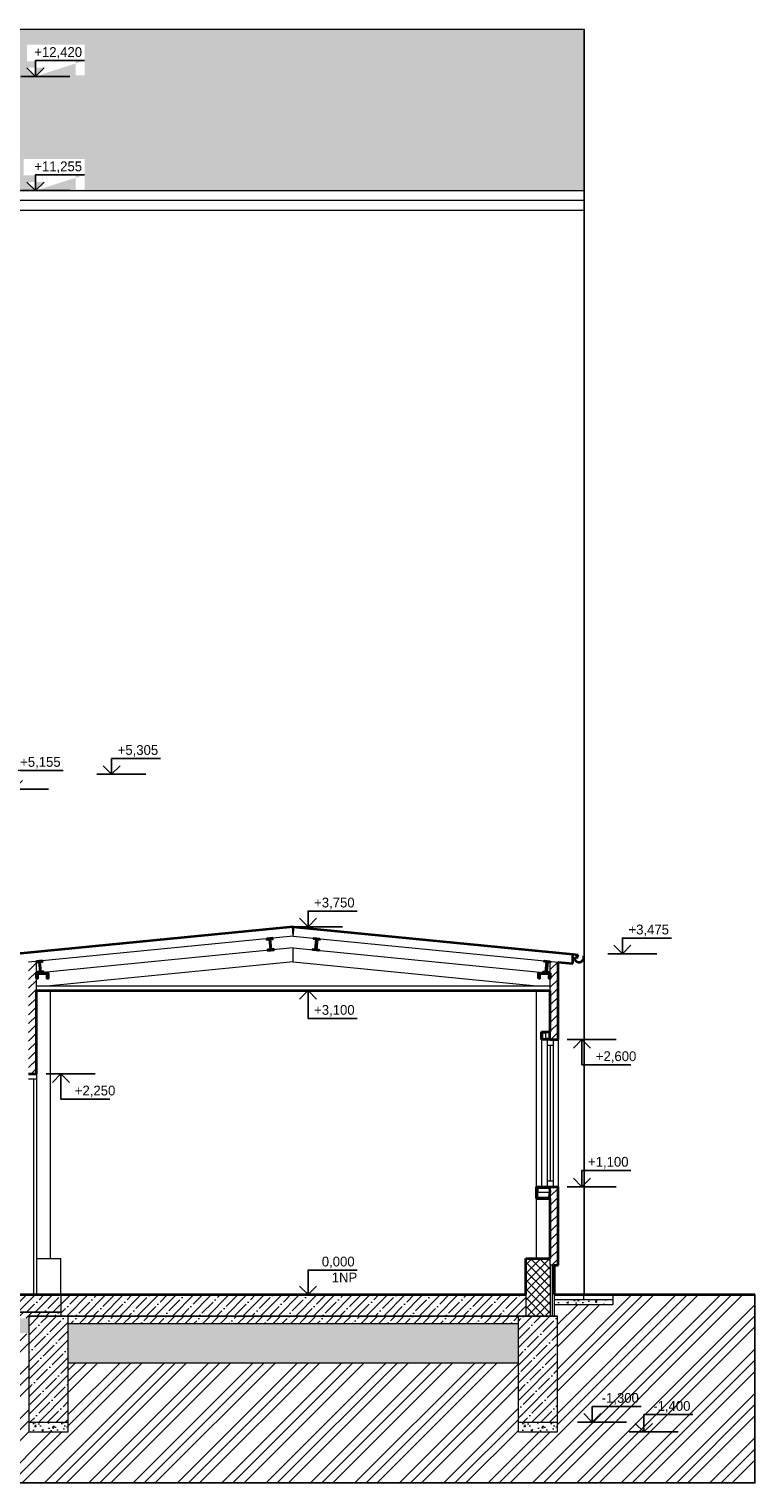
# Model space of a CAD drawing. Header units: millimetres. Extents: x -22988 to 405099, y -30982 to 417446.
# Tile 3 of 18: x 804 to 8207, y -1919 to 12902. Entities that reach past the tile are written whole.
import ezdxf
from ezdxf.enums import TextEntityAlignment as Align

# ---------------------------------------------------------------- set-up
doc = ezdxf.new("R2010")
doc.units = ezdxf.units.MM
doc.header["$LTSCALE"] = 12
doc.linetypes.add('Vrchní', pattern=[3.96875, 2.38125, -1.5875])
doc.layers.add('netisk', color=30, linetype='Continuous', plot=False)
for name, color, linetype, lineweight in [('NS_tlusta', 10, 'Continuous', 15), ('NS_velmi_tlusta', 10, 'Continuous', 35), ('srafy', 6, 'Continuous', 9), ('tenka', 6, 'Continuous', 9), ('tlusta', 7, 'Continuous', 15), ('velmi_tlusta', 4, 'Continuous', 35)]:
    doc.layers.add(name, color=color, linetype=linetype, lineweight=lineweight)
doc.layers.add('vyskove koty', color=6, linetype='Continuous')
doc.styles.add('laplan N', font='txt')
doc.linetypes.add('IZOLACE', pattern='A,0.00254,-2.54,[134,ltypeshp.shx,S=2.54,R=0,X=-2.54,Y=0],-5.08,[134,ltypeshp.shx,S=2.54,R=180,X=2.54,Y=0],-2.54', length=10.16254)

# ---------------------------------------------------------------- blocks, each defined once
blk = doc.blocks.new('*U24')
at = {"layer": 'vyskove koty', "linetype": 'ByBlock', "lineweight": -2}
blk.add_line((-3, 0), (7, 0), dxfattribs=at)
for points in [[(0, 0), (0, 5), (0, 5), (10, 5)], [(-1.75, 1.75), (0, 0), (1.75, 1.75)]]:
    blk.add_lwpolyline(points, dxfattribs=at)
at = {"layer": 'vyskove koty', "linetype": 'ByBlock', "lineweight": -2, "style": 'laplan N'}
for tag, p in [('VYSKA', (9.5, 7.75)), ('POPIS', (9.5, 4.5))]:
    blk.add_attdef(tag, text='', height=2, dxfattribs=at).set_placement(p, align=Align.TOP_RIGHT)
blk = doc.blocks.new('*U25')
at = {"layer": 'vyskove koty', "linetype": 'ByBlock', "lineweight": -2}
blk.add_line((-3, 0), (7, 0), dxfattribs=at)
for points in [[(0, 0), (0, 3.56), (0, 3.56), (10, 3.56)], [(-1.75, 1.75), (0, 0), (1.75, 1.75)]]:
    blk.add_lwpolyline(points, dxfattribs=at)
at = {"layer": 'vyskove koty', "linetype": 'ByBlock', "lineweight": -2, "style": 'laplan N'}
for tag, p in [('VYSKA', (9.5, 6.31)), ('POPIS', (9.5, 3.06))]:
    blk.add_attdef(tag, text='', height=2, dxfattribs=at).set_placement(p, align=Align.TOP_RIGHT)
blk = doc.blocks.new('*U26')
at = {"layer": 'vyskove koty', "linetype": 'ByBlock', "lineweight": -2}
blk.add_line((-3, 0), (7, 0), dxfattribs=at)
for points in [[(-1.75, -1.75), (0, 0), (1.75, -1.75)], [(0, 0), (0, -5.69), (0, -5.69), (10, -5.69)]]:
    blk.add_lwpolyline(points, dxfattribs=at)
at = {"layer": 'vyskove koty', "linetype": 'ByBlock', "lineweight": -2, "style": 'laplan N'}
for tag, p in [('VYSKA', (9.5, -2.94)), ('POPIS', (9.5, -6.19))]:
    blk.add_attdef(tag, text='', height=2, dxfattribs=at).set_placement(p, align=Align.TOP_RIGHT)
blk = doc.blocks.new('*U29')
at = {"layer": 'vyskove koty', "linetype": 'ByBlock', "lineweight": -2}
blk.add_line((-3, 0), (7, 0), dxfattribs=at)
for points in [[(0, 0), (0, 3.2), (0, 3.2), (10, 3.2)], [(-1.75, 1.75), (0, 0), (1.75, 1.75)]]:
    blk.add_lwpolyline(points, dxfattribs=at)
at = {"layer": 'vyskove koty', "linetype": 'ByBlock', "lineweight": -2, "style": 'laplan N'}
for tag, p in [('VYSKA', (9.5, 5.95)), ('POPIS', (9.5, 2.7))]:
    blk.add_attdef(tag, text='', height=2, dxfattribs=at).set_placement(p, align=Align.TOP_RIGHT)
blk = doc.blocks.new('*U28')
at = {"layer": 'vyskove koty', "linetype": 'ByBlock', "lineweight": -2}
blk.add_line((-3, 0), (7, 0), dxfattribs=at)
for points in [[(0, 0), (0, 3.34), (0, 3.34), (10, 3.34)], [(-1.75, 1.75), (0, 0), (1.75, 1.75)]]:
    blk.add_lwpolyline(points, dxfattribs=at)
at = {"layer": 'vyskove koty', "linetype": 'ByBlock', "lineweight": -2, "style": 'laplan N'}
for tag, p in [('VYSKA', (9.5, 6.09)), ('POPIS', (9.5, 2.84))]:
    blk.add_attdef(tag, text='', height=2, dxfattribs=at).set_placement(p, align=Align.TOP_RIGHT)
blk = doc.blocks.new('*U27')
at = {"layer": 'vyskove koty', "linetype": 'ByBlock', "lineweight": -2}
blk.add_line((-3, 0), (7, 0), dxfattribs=at)
for points in [[(0, 0), (0, 3.2), (0, 3.2), (10, 3.2)], [(-1.75, 1.75), (0, 0), (1.75, 1.75)]]:
    blk.add_lwpolyline(points, dxfattribs=at)
at = {"layer": 'vyskove koty', "linetype": 'ByBlock', "lineweight": -2, "style": 'laplan N'}
for tag, p in [('VYSKA', (9.5, 5.95)), ('POPIS', (9.5, 2.7))]:
    blk.add_attdef(tag, text='', height=2, dxfattribs=at).set_placement(p, align=Align.TOP_RIGHT)
blk = doc.blocks.new('*U329')
at = {"layer": 'vyskove koty', "linetype": 'ByBlock', "lineweight": -2}
blk.add_line((-3, 0), (7, 0), dxfattribs=at)
for points in [[(-1.75, -1.75), (0, 0), (1.75, -1.75)], [(0, 0), (0, -5.13), (0, -5.13), (10, -5.13)]]:
    blk.add_lwpolyline(points, dxfattribs=at)
at = {"layer": 'vyskove koty', "linetype": 'ByBlock', "lineweight": -2, "style": 'laplan N'}
for tag, p in [('VYSKA', (11.09, -2.38)), ('POPIS', (9.5, -5.63))]:
    blk.add_attdef(tag, text='', height=2, dxfattribs=at).set_placement(p, align=Align.TOP_RIGHT)
blk = doc.blocks.new('*U346')
at = {"layer": 'vyskove koty', "linetype": 'ByBlock', "lineweight": -2}
blk.add_line((-3, 0), (7, 0), dxfattribs=at)
for points in [[(0, 0), (0, 3.78), (0, 3.78), (10, 3.78)], [(-1.75, 1.75), (0, 0), (1.75, 1.75)]]:
    blk.add_lwpolyline(points, dxfattribs=at)
at = {"layer": 'vyskove koty', "linetype": 'ByBlock', "lineweight": -2, "style": 'laplan N'}
for tag, p in [('VYSKA', (9.5, 6.53)), ('POPIS', (9.5, 3.28))]:
    blk.add_attdef(tag, text='', height=2, dxfattribs=at).set_placement(p, align=Align.TOP_RIGHT)
blk = doc.blocks.new('*U41')
at = {"layer": 'vyskove koty', "linetype": 'ByBlock', "lineweight": -2}
blk.add_line((-3, 0), (7, 0), dxfattribs=at)
for points in [[(0, 0), (0, 3.2), (0, 3.2), (10, 3.2)], [(-1.75, 1.75), (0, 0), (1.75, 1.75)]]:
    blk.add_lwpolyline(points, dxfattribs=at)
at = {"layer": 'vyskove koty', "linetype": 'ByBlock', "lineweight": -2, "style": 'laplan N'}
for tag, p in [('VYSKA', (9.5, 5.95)), ('POPIS', (9.5, 2.7))]:
    blk.add_attdef(tag, text='', height=2, dxfattribs=at).set_placement(p, align=Align.TOP_RIGHT)

msp = doc.modelspace()

# ---------------------------------------------------------------- hatches: boundary and pattern name
at = {"layer": 'srafy', "transparency": 33554687}
h = msp.add_hatch(dxfattribs=at)
h.set_pattern_fill('ANSI31', color=251, scale=20)
h.set_pattern_definition([(45, (876.18, 60134.785), (-44.90128, 44.90128), [])])
h.paths.add_polyline_path([(799.1, 2250), (879.1, 2250), (879.1, 3397.8), (799.1, 3390)])
h = msp.add_hatch(dxfattribs=at)
h.set_pattern_fill('ANSI31', color=251, scale=20)
h.set_pattern_definition([(45, (6196.18, 60684.785), (-44.90128, 44.90128), [])])
h.paths.add_polyline_path([(6119.1, 2600), (6199.1, 2600), (6199.1, 3390), (6119.1, 3397.8)])
h = msp.add_hatch(dxfattribs=at)
h.set_pattern_fill('ANSI31', color=251, scale=20)
h.set_pattern_definition([(45, (6196.18, 58284.785), (-44.90128, 44.90128), [])])
h.paths.add_polyline_path([(6199.1, 1100), (6119.1, 1100), (6119.1, 370), (6119.1, 300), (6159.1, 300), (6199.1, 300)])
h = msp.add_hatch(dxfattribs=at)
h.set_pattern_fill('ANSI37', color=251, scale=20)
h.set_pattern_definition([(45, (6196.18, 58284.785), (-44.90128, 44.90128), []), (135, (6196.18, 58284.785), (-44.90128, -44.90128), [])])
h.paths.add_polyline_path([(6119.1, 300), (6119.1, 370), (5869.1, 370), (5869.1, 0), (5869.1, -215), (6119.1, -215)])
at = {"layer": 'srafy', "transparency": 33554610}
h = msp.add_hatch(dxfattribs=at)
h.set_pattern_fill('ANSI35', color=1, scale=20)
h.set_pattern_definition([(45, (109139.86, 10746.15), (-89.80256, 89.80256), []), (45, (109229.66, 10746.15), (-89.80256, 89.80256), [158.75, -31.75, 0, -31.75])])
h.paths.add_polyline_path([(-9973, -180), (1129.1, -180), (1129.1, 0), (-9973, 0)])
at = {"layer": 'srafy', "transparency": 33554687}
h = msp.add_hatch(dxfattribs=at)
h.set_pattern_fill('ANSI35', color=251, scale=20)
h.set_pattern_definition([(45, (83053.11, 10701.15), (-89.80256, 89.80256), []), (45, (83142.92, 10701.15), (-89.80256, 89.80256), [158.75, -31.75, 0, -31.75])])
h.paths.add_polyline_path([(1129.1, 0), (1129.1, -215), (5869.1, -215), (5869.1, 0)])
h = msp.add_hatch(dxfattribs=at)
h.set_pattern_fill('AR-CONC', color=251)
h.set_pattern_definition([(50, (83398.58, 12001.15), (182.18467, -15.93909), [19.05, -209.55]), (355, (83398.58, 12001.15), (-35.2434, 191.05685), [15.24, -167.6406]), (100.45144, (83413.76, 11999.82), (146.94125, 175.11775), [16.19, -178.09024]), (46.1842, (83398.58, 12051.95), (271.07904, -42.0423), [28.575, -314.325]), (96.63556, (83421.17, 12048.44), (237.4041, 247.4261), [24.285, -267.1356]), (351.18415, (83398.58, 12051.95), (237.4041, 247.4261), [22.86, -251.4597]), (21, (83423.98, 12039.25), (151.6144, -102.2652), [19.05, -209.55]), (326, (83423.98, 12039.25), (61.80203, 184.18797), [15.24, -167.64]), (71.45144, (83436.61, 12030.72), (213.4164, 81.92277), [16.19, -178.08994]), (37.5, (83398.576, 12001.145), (3.088603, 84.55504), [0, -165.608, 0, -170.18, 0, -168.275]), (7.5, (83398.58, 12001.145), (66.81966, 100.18057), [0, -97.028, 0, -161.798, 0, -64.135]), (327.5, (83341.934, 12001.145), (135.590595, -5.728744), [0, -63.5, 0, -198.12, 0, -262.89]), (317.5, (83316.53, 12001.15), (148.12918, 25.4265), [0, -82.55, 0, -131.572, 0, -186.69])])
h.paths.add_polyline_path([(6759.1, -50), (6159.1, -50), (6159.1, -100), (6759.1, -100)])
at = {"layer": 'srafy', "transparency": 33554610}
h = msp.add_hatch(dxfattribs=at)
h.set_pattern_fill('ANSI35', color=1, scale=20)
h.set_pattern_definition([(45, (109176.93, 10816.15), (-89.80256, 89.80256), []), (45, (109266.73, 10816.15), (-89.80256, 89.80256), [158.75, -31.75, 0, -31.75])])
h.paths.add_polyline_path([(-9973, -180), (-9973, -240), (804.1, -240), (804.1, -220), (1129.1, -220), (1129.1, -180)])
h = msp.add_hatch(dxfattribs=at)
h.set_pattern_fill('AR-CONC', color=1)
h.set_pattern_definition([(50, (32256.47, 58332.23), (182.18467, -15.9391), [19.05, -209.55]), (355, (32256.47, 58332.23), (-35.2434, 191.05685), [15.24, -167.6406]), (100.45144, (32271.66, 58330.9), (146.94125, 175.11775), [16.19, -178.09024]), (46.1842, (32256.47, 58383.03), (271.07904, -42.0423), [28.575, -314.325]), (96.63556, (32279.06, 58379.52), (237.4041, 247.4261), [24.285, -267.1356]), (351.18415, (32256.47, 58383.03), (237.4041, 247.4261), [22.86, -251.4597]), (21, (32281.87, 58370.33), (151.6144, -102.2652), [19.05, -209.55]), (326, (32281.87, 58370.33), (61.80203, 184.18797), [15.24, -167.64]), (71.45144, (32294.5, 58361.8), (213.4164, 81.92277), [16.19, -178.08994]), (37.5, (32256.474, 58332.225), (3.088603, 84.55504), [0, -165.608, 0, -170.18, 0, -168.275]), (7.5, (32256.47, 58332.225), (66.81966, 100.18057), [0, -97.028, 0, -161.798, 0, -64.135]), (327.5, (32199.83, 58332.225), (135.590595, -5.728744), [0, -63.5, 0, -198.12, 0, -262.89]), (317.5, (32174.43, 58332.23), (148.12918, 25.4265), [0, -82.55, 0, -131.572, 0, -186.69])])
h.paths.add_polyline_path([(-9973, -390), (-622.7, -390), (-622.7, -243.8), (-9973, -236.2)])
h.paths.add_polyline_path([(-622.7, -390), (-122.7, -390), (-122.7, -240), (-622.7, -240)])
h.paths.add_polyline_path([(-122.7, -390), (377.3, -390), (377.3, -240), (-122.7, -240)])
h.paths.add_polyline_path([(377.3, -390), (804.4, -390), (804.4, -240), (377.3, -240)])
at = {"layer": 'srafy', "transparency": 33554687}
h = msp.add_hatch(dxfattribs=at)
h.set_pattern_fill('ANSI35', color=251, scale=20)
h.set_pattern_definition([(45, (28697.1, 58284.79), (-89.80256, 89.80256), []), (45, (28786.9, 58284.79), (-89.80256, 89.80256), [158.75, -31.75, 0, -31.75])])
h.paths.add_polyline_path([(804.1, -1300), (1204.1, -1300), (1204.1, -220), (804.1, -220)])
h.paths.add_polyline_path([(6194.1, -220), (5794.1, -220), (5794.1, -1300), (6194.1, -1300)])
h = msp.add_hatch(dxfattribs=at)
h.set_pattern_fill('ANSI35', color=251, scale=20)
h.set_pattern_definition([(45, (6196.18, 58284.79), (-89.80256, 89.80256), []), (45, (6285.99, 58284.79), (-89.80256, 89.80256), [158.75, -31.75, 0, -31.75])])
h.paths.add_polyline_path([(3499.1, -220), (1204.1, -220), (1204.1, -295), (3499.1, -295)])
h.paths.add_polyline_path([(5794.1, -220), (3499.1, -220), (3499.1, -295), (5794.1, -295)])
h = msp.add_hatch(dxfattribs=at)
h.set_pattern_fill('AR-CONC', color=251)
h.set_pattern_definition([(50, (78443.58, 11406.15), (182.18467, -15.93909), [19.05, -209.55]), (355, (78443.58, 11406.15), (-35.2434, 191.05685), [15.24, -167.6406]), (100.45144, (78458.76, 11404.82), (146.94125, 175.11775), [16.19, -178.09024]), (46.1842, (78443.58, 11456.95), (271.07904, -42.0423), [28.575, -314.325]), (96.63556, (78466.17, 11453.44), (237.4041, 247.4261), [24.285, -267.1356]), (351.18415, (78443.58, 11456.95), (237.4041, 247.4261), [22.86, -251.4597]), (21, (78468.98, 11444.25), (151.6144, -102.2652), [19.05, -209.55]), (326, (78468.98, 11444.25), (61.80203, 184.18797), [15.24, -167.64]), (71.45144, (78481.61, 11435.72), (213.4164, 81.92277), [16.19, -178.08994]), (37.5, (78443.576, 11406.145), (3.088603, 84.55504), [0, -165.608, 0, -170.18, 0, -168.275]), (7.5, (78443.58, 11406.145), (66.81966, 100.18057), [0, -97.028, 0, -161.798, 0, -64.135]), (327.5, (78386.934, 11406.145), (135.590595, -5.728744), [0, -63.5, 0, -198.12, 0, -262.89]), (317.5, (78361.53, 11406.15), (148.12918, 25.4265), [0, -82.55, 0, -131.572, 0, -186.69])])
h.paths.add_polyline_path([(5794.1, -295), (1204.1, -295), (1204.1, -695), (5794.1, -695)])
h = msp.add_hatch(dxfattribs=at)
h.set_pattern_fill('AR-CONC', color=251)
h.set_pattern_definition([(50, (78043.58, 10701.15), (182.18467, -15.93909), [19.05, -209.55]), (355, (78043.58, 10701.15), (-35.2434, 191.05685), [15.24, -167.6406]), (100.45144, (78058.76, 10699.82), (146.94125, 175.11775), [16.19, -178.09024]), (46.1842, (78043.58, 10751.95), (271.07904, -42.0423), [28.575, -314.325]), (96.63556, (78066.17, 10748.44), (237.4041, 247.4261), [24.285, -267.1356]), (351.18415, (78043.58, 10751.95), (237.4041, 247.4261), [22.86, -251.4597]), (21, (78068.98, 10739.25), (151.6144, -102.2652), [19.05, -209.55]), (326, (78068.98, 10739.25), (61.80203, 184.18797), [15.24, -167.64]), (71.45144, (78081.61, 10730.72), (213.4164, 81.92277), [16.19, -178.08994]), (37.5, (78043.576, 10701.145), (3.088603, 84.55504), [0, -165.608, 0, -170.18, 0, -168.275]), (7.5, (78043.58, 10701.145), (66.81966, 100.18057), [0, -97.028, 0, -161.798, 0, -64.135]), (327.5, (77986.934, 10701.145), (135.590595, -5.728744), [0, -63.5, 0, -198.12, 0, -262.89]), (317.5, (77961.53, 10701.15), (148.12918, 25.4265), [0, -82.55, 0, -131.572, 0, -186.69])])
h.paths.add_polyline_path([(1204.1, -1300), (804.1, -1300), (804.1, -1400), (1204.1, -1400)])
h = msp.add_hatch(dxfattribs=at)
h.set_pattern_fill('AR-CONC', color=251)
h.set_pattern_definition([(50, (83033.58, 10701.15), (182.18467, -15.93909), [19.05, -209.55]), (355, (83033.58, 10701.15), (-35.2434, 191.05685), [15.24, -167.6406]), (100.45144, (83048.76, 10699.82), (146.94125, 175.11775), [16.19, -178.09024]), (46.1842, (83033.58, 10751.95), (271.07904, -42.0423), [28.575, -314.325]), (96.63556, (83056.17, 10748.44), (237.4041, 247.4261), [24.285, -267.1356]), (351.18415, (83033.58, 10751.95), (237.4041, 247.4261), [22.86, -251.4597]), (21, (83058.98, 10739.25), (151.6144, -102.2652), [19.05, -209.55]), (326, (83058.98, 10739.25), (61.80203, 184.18797), [15.24, -167.64]), (71.45144, (83071.61, 10730.72), (213.4164, 81.92277), [16.19, -178.08994]), (37.5, (83033.576, 10701.145), (3.088603, 84.55504), [0, -165.608, 0, -170.18, 0, -168.275]), (7.5, (83033.58, 10701.145), (66.81966, 100.18057), [0, -97.028, 0, -161.798, 0, -64.135]), (327.5, (82976.934, 10701.145), (135.590595, -5.728744), [0, -63.5, 0, -198.12, 0, -262.89]), (317.5, (82951.53, 10701.15), (148.12918, 25.4265), [0, -82.55, 0, -131.572, 0, -186.69])])
h.paths.add_polyline_path([(6194.1, -1300), (5794.1, -1300), (5794.1, -1400), (6194.1, -1400)])
at = {"layer": 'tenka'}
h = msp.add_hatch(dxfattribs=at)
h.set_pattern_fill('ZEM_PUVODNI', color=251, scale=80)
h.set_pattern_definition([(45, (109113.12, 10746.15), (-226.2742, 226.2742), []), (45, (109226.26, 10746.15), (-226.2742, 226.2742), []), (45, (109339.4, 10746.15), (-226.2742, 226.2742), [])])
h.paths.add_polyline_path([(-123, -400), (-623, -400), (-623, -1330), (-123, -1330)], flags=17)
h.paths.add_polyline_path([(377, -400), (-123, -400), (-123, -1330), (377, -1330)], flags=17)
h.paths.add_polyline_path([(804.1, -400), (377, -400), (377, -1330), (-623, -1330), (-623, -400), (-9588, -400), (-9588, -1330), (-10588, -1330), (-10588, -310), (-10698, -200), (-10828, -200), (-10968, -200), (-11123, -45), (-12864.7, -45), (-12864.7, -1919.3), (8206.6, -1919.3), (8206.6, 0), (6759.1, 0), (6759.1, -100), (6159.1, -100), (6159.1, -215), (6194.1, -215), (6194.1, -1400), (5794.1, -1400), (5794.1, -695), (1204.1, -695), (1204.1, -1400), (804.1, -1400)])
h.paths.add_polyline_path([(-10123, -500), (-10343, -500), (-10343, -310), (-10588, -310), (-10588, -1330), (-10123, -1330)], flags=17)
h.paths.add_polyline_path([(-9973, -400), (-9973, -500), (-10123, -500), (-10123, -1330), (-9588, -1330), (-9588, -400)], flags=17)
at = {"layer": 'tlusta'}
h = msp.add_hatch(dxfattribs=at)
h.set_pattern_fill('ACAD_ISO07W100', color=251, scale=20)
h.set_pattern_definition([(0, (4137.13, 10656.15), (0, 100), [10, -60])])
h.paths.add_polyline_path([(184.1, 12418.2), (384.1, 12418.2), (384.1, 11388.3), (184.1, 11388.3)], flags=16)
edge = h.paths.add_edge_path(flags=16)
edge.add_line((782, 12507.7), (869.5, 12420.2))
edge.add_line((869.5, 12420.2), (957, 12507.7))
edge = h.paths.add_edge_path(flags=16)
edge.add_line((869.5, 12420.2), (869.5, 12580.2))
edge.add_line((869.5, 12580.2), (1369.5, 12580.2))
edge = h.paths.add_edge_path(flags=16)
edge.add_line((719.5, 12420.2), (1219.5, 12420.2))
h.paths.add_polyline_path([(782, 12574.6), (1372.7, 12574.6), (1372.7, 12743.9), (782, 12743.9)], flags=16)
h.paths.add_polyline_path([(1280.9, 12580.2), (1369.5, 12580.2), (1369.5, 12430.2), (1280.9, 12430.2)], flags=16)
edge = h.paths.add_edge_path()
edge.add_line((782, 11342.5), (869.5, 11255))
edge.add_line((869.5, 11255), (957, 11342.5))
edge = h.paths.add_edge_path()
edge.add_line((869.5, 11255), (869.5, 11415))
edge.add_line((869.5, 11415), (1369.5, 11415))
edge = h.paths.add_edge_path()
edge.add_line((719.5, 11255), (1219.5, 11255))
h.paths.add_polyline_path([(747.5, 11409.4), (1372.8, 11409.4), (1372.8, 11579.1), (747.5, 11579.1)], flags=16)
h.paths.add_polyline_path([(1280.9, 11415), (1369.5, 11415), (1369.5, 11265), (1280.9, 11265)], flags=16)
h.paths.add_polyline_path([(-10863.5, 11906.6), (-10863.5, 11613.3), (-11021, 11613.3), (-11088.5, 11906.6)])
h.paths.add_polyline_path([(-10638.5, 11906.6), (-10706, 11613.3), (-10863.5, 11613.3), (-10863.5, 11906.6)])
h.paths.add_polyline_path([(-10706, 12073.3), (-10638.5, 11906.6), (-10863.5, 11906.6), (-10863.5, 12073.3)])
h.paths.add_polyline_path([(-10863.5, 12073.3), (-10863.5, 11906.6), (-11088.5, 11906.6), (-11021, 12073.3)])
h.paths.add_polyline_path([(-11021, 11573.3), (-10706, 11573.3), (-10706, 11257), (6464.9, 11257), (6464.9, 12902), (-12946.2, 12902), (-12946.2, 11257), (-11021, 11257)])

# ---------------------------------------------------------------- linework, layer by layer
at = {"layer": 'netisk'}
msp.add_line((6464.9, 0), (6464.9, 12902), dxfattribs=at)
at = {"layer": 'netisk', "lineweight": 5}
msp.add_line((1129.1, 0), (5869.1, 0), dxfattribs=at)
at = {"layer": 'netisk'}
msp.add_lwpolyline([(-12864.7, -45), (-12864.7, -1919.3), (8206.6, -1919.3), (8206.6, 0)], dxfattribs=at)
at = {"layer": 'NS_tlusta'}
for p, q in [((879.1, 2250), (879.1, 0)), ((799.1, 2200), (879.1, 2200)), ((849.1, 2200), (849.1, 0)), ((879.1, 370), (1129.1, 370)), ((1129.1, 0), (1129.1, 370)), ((1129.1, 0), (1129.1, -220)), ((-9973, -180), (1129.1, -180))]:
    msp.add_line(p, q, dxfattribs=at)
at = {"layer": 'NS_velmi_tlusta'}
for p, q in [((799.1, 2250), (879.1, 2250)), ((-9913, 0), (1129.1, 0))]:
    msp.add_line(p, q, dxfattribs=at)
at = {"layer": 'tenka', "color": 251, "linetype": 'IZOLACE', "ltscale": 0.15}
msp.add_line((6139.1, 300), (6139.1, -220), dxfattribs=at)
at = {"layer": 'tenka', "color": 1, "linetype": 'Vrchní', "ltscale": 2, "const_width": 10}
msp.add_lwpolyline([(-9973, -175), (1129.1, -175)], dxfattribs=at)
at = {"layer": 'tenka', "linetype": 'Vrchní', "ltscale": 2, "const_width": 10}
msp.add_lwpolyline([(804.1, -215), (832.2, -215), (6194.1, -215)], dxfattribs=at)
at = {"layer": 'tlusta'}
for p, q in [((-12946.2, 12902), (6464.9, 12902)), ((-10706, 11257), (6464.9, 11257)), ((94.2, 11156.5), (6464.9, 11156.5)), ((84.1, 11056.5), (6464.9, 11056.5)), ((3499.1, 3654.5), (3489.8, 3749.1)), ((3499.1, 3654.5), (3508.4, 3749.1)), ((3499.1, 3654.5), (799.1, 3390)), ((3499.1, 3654.5), (6339.8, 3376)), ((3499.1, 3534), (879.1, 3277.1)), ((3499.1, 3534), (6119.1, 3277.1)), ((3499.1, 3393.3), (3499.1, 3534)), ((879.1, 3100), (879.1, 3397.8)), ((3499.1, 3393.3), (1017.7, 3150)), ((3499.1, 3393.3), (5980.4, 3150)), ((6119.1, 3100), (6119.1, 3397.8)), ((879.1, 3150), (6119.1, 3150)), ((1019.1, 3100), (1019.1, 370)), ((5979.1, 370), (5979.1, 3100)), ((6074.1, 2600), (6074.1, 2680)), ((6119.1, 2680), (6119.1, 2600)), ((6029.1, 2600), (6029.1, 1100)), ((6089.1, 2600), (6089.1, 1100)), ((6149.1, 2540), (6089.1, 2540)), ((6119.1, 2540), (6119.1, 1160)), ((6149.1, 2600), (6149.1, 1100)), ((6199.1, 2600), (6199.1, 1100)), ((6119.1, 1040), (5979.1, 1040)), ((6089.1, 1160), (6149.1, 1160)), ((6119.1, 1100), (6119.1, 980)), ((6119.1, 300), (6119.1, 370)), ((6119.1, 300), (6119.1, -220)), ((6159.1, 300), (6119.1, 300)), ((5869.1, 0), (5869.1, -220)), ((6159.1, 0), (6159.1, -220)), ((6459.1, 0), (6459.1, -50)), ((6759.1, 0), (6759.1, -100)), ((6159.1, -50), (6759.1, -50)), ((6159.1, -100), (6759.1, -100)), ((804.1, -220), (6194.1, -220)), ((804.1, -1400), (804.1, -220)), ((1204.1, -1400), (1204.1, -220)), ((1204.1, -295), (5794.1, -295)), ((5794.1, -1400), (5794.1, -220)), ((6194.1, -1400), (6194.1, -220)), ((1204.1, -695), (5794.1, -695)), ((804.1, -1300), (1204.1, -1300)), ((5794.1, -1300), (6194.1, -1300)), ((804.1, -1400), (1204.1, -1400)), ((5794.1, -1400), (6194.1, -1400))]:
    msp.add_line(p, q, dxfattribs=at)
at = {"layer": 'velmi_tlusta'}
for p, q in [((3499.1, 3750), (649.1, 3470.6)), ((3499.1, 3750), (6349.1, 3470.6)), ((6349.1, 3375.3), (6349.1, 3470.6)), ((6349.1, 3470.6), (6398.8, 3465.7)), ((6385.4, 3426.1), (6385.2, 3445.9)), ((6398.8, 3465.7), (6385.4, 3426.1)), ((6199.1, 2600), (6199.1, 3390)), ((6199.1, 3390), (6349.1, 3375.3)), ((879.1, 2250), (879.1, 3100)), ((879.1, 3100), (6119.1, 3100)), ((6119.1, 2680), (6119.1, 3100)), ((6029.1, 2680), (6119.1, 2680)), ((6029.1, 2600), (6029.1, 2680)), ((6035.1, 2672), (6074.1, 2675.1)), ((6035.1, 2608), (6035.1, 2672)), ((6113.1, 2672), (6074.1, 2675.1)), ((6113.1, 2672), (6113.1, 2608)), ((6119.1, 2600), (6029.1, 2600)), ((6035.1, 2608), (6074.1, 2604.9)), ((6113.1, 2608), (6074.1, 2604.9)), ((6119.1, 2600), (6199.1, 2600)), ((5979.1, 980), (5979.1, 1100)), ((5979.1, 1100), (6119.1, 1100)), ((5987.1, 1094), (5984.7, 1040)), ((5987.1, 986), (5984.7, 1040)), ((5987.1, 1094), (6111.1, 1094)), ((6111.1, 1094), (6113.5, 1040)), ((6111.1, 986), (6113.5, 1040)), ((6119.1, 1100), (6199.1, 1100)), ((6199.1, 300), (6199.1, 1100)), ((5979.1, 980), (6119.1, 980)), ((5987.1, 986), (6111.1, 986)), ((6119.1, 370), (6119.1, 980)), ((5869.1, 0), (5869.1, 370)), ((5869.1, 370), (6119.1, 370)), ((6159.1, 300), (6199.1, 300)), ((6159.1, 300), (6159.1, 0)), ((1129.1, 0), (5869.1, 0)), ((6159.1, 0), (8206.6, 0))]:
    msp.add_line(p, q, dxfattribs=at)
for points in [[(3228.6, 3628), (3229.4, 3620.1), (3256.8, 3622.7), (3266.9, 3519.2), (3239.5, 3516.6), (3240.3, 3508.6), (3300, 3514.5), (3299.3, 3522.4), (3271.9, 3519.7), (3261.7, 3623.2), (3289.1, 3625.9), (3288.3, 3633.9)], [(3769.6, 3628), (3768.8, 3620.1), (3741.4, 3622.7), (3731.3, 3519.2), (3758.6, 3516.6), (3757.8, 3508.6), (3698.1, 3514.5), (3698.9, 3522.4), (3726.3, 3519.7), (3736.4, 3623.2), (3709.1, 3625.9), (3709.8, 3633.9)], [(879.1, 3397.7), (879.9, 3389.7), (907.2, 3392.4), (917.4, 3288.9), (890, 3286.2), (890.8, 3278.2), (950.5, 3284.1), (949.7, 3292), (922.4, 3289.4), (912.2, 3392.9), (939.6, 3395.5), (938.8, 3403.5)], [(879.1, 3222.1), (879.1, 3277.1), (999.1, 3277.1), (999.1, 3222.1), (989.1, 3222.1), (989.1, 3270.1), (889.1, 3270.1), (889.1, 3222.1)], [(5999.1, 3222.1), (5999.1, 3277.1), (6119.1, 3277.1), (6119.1, 3222.1), (6109.1, 3222.1), (6109.1, 3270.1), (6009.1, 3270.1), (6009.1, 3222.1)], [(6119.1, 3397.7), (6118.3, 3389.7), (6090.9, 3392.4), (6080.8, 3288.9), (6108.2, 3286.2), (6107.4, 3278.2), (6047.7, 3284.1), (6048.4, 3292), (6075.8, 3289.4), (6086, 3392.9), (6058.6, 3395.5), (6059.4, 3403.5)]]:
    msp.add_lwpolyline(points, close=True, dxfattribs=at)
msp.add_arc((6413.2, 3439.3), 50, 180, 17.17951, dxfattribs=at)

# ---------------------------------------------------------------- block references
at = {"layer": 'vyskove koty', "xscale": 50, "yscale": 50, "zscale": 50}
for name, p, values in [('*U41', (869.5, 12420.2), {'VYSKA': '+12,420'}), ('*U41', (869.5, 11255), {'VYSKA': '+11,255'}), ('*U27', (1645.8, 5305.1), {'VYSKA': '+5,305'}), ('*U346', (651.1, 5154.6), {'VYSKA': '+5,155'}), ('*U27', (3649.1, 3750), {'VYSKA': '+3,750'}), ('*U27', (6855, 3475), {'VYSKA': '+3,475'}), ('*U26', (3649.1, 3100), {'VYSKA': '+3,100'}), ('*U329', (6442.5, 2600), {'VYSKA': '+2,600'}), ('*U329', (1129.1, 2250), {'VYSKA': '+2,250'}), ('*U28', (6442.5, 1100), {'VYSKA': '+1,100'}), ('*U29', (6547.7, -1300), {'VYSKA': '-1,300'}), ('*U25', (7073.8, -1400), {'VYSKA': '-1,400'})]:
    msp.add_blockref(name, p, dxfattribs=at).add_auto_attribs(values)
at = {"layer": 'vyskove koty'}
ref = msp.add_blockref('*U24', (3649.1, 0), dxfattribs=dict(at, xscale=50, yscale=50, zscale=50))
ref.add_attrib('VYSKA', '0,000', dxfattribs={"linetype": 'ByBlock', "lineweight": -2, "height": 100, "style": 'laplan N'}).set_placement((4124, 387.5), align=Align.TOP_RIGHT)
ref.add_attrib('POPIS_001', '1NP', (3890.8, 125), dxfattribs={"linetype": 'ByBlock', "lineweight": -2, "height": 100, "style": 'laplan N'})

doc.saveas('drawing.dxf')
